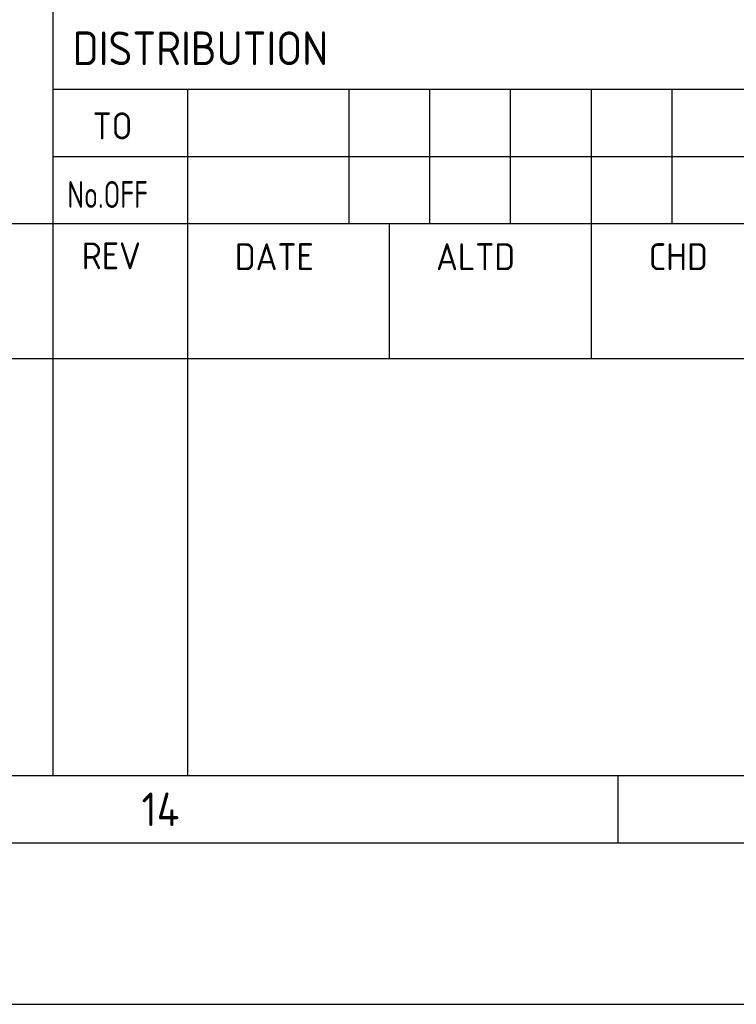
# Model space of a CAD drawing. Extents: x 18893 to 3351893, y -610358 to 406739.
# Tile 48 of 120: x 176954 to 184943, y 280589 to 291565. Entities that reach past the tile are written whole.
import ezdxf
from ezdxf.enums import TextEntityAlignment as Align

# ---------------------------------------------------------------- set-up
doc = ezdxf.new("R2010")
doc.units = 0
doc.header["$LTSCALE"] = 800
doc.header["$MEASUREMENT"] = 0
doc.linetypes.add('CONTINOUS', pattern=[0])
doc.layers.get('0').update_dxf_attribs({"linetype": 'CONTINUOUS'})
doc.styles.get("Standard").update_dxf_attribs({"font": 'ISO9'})

# ---------------------------------------------------------------- blocks, each defined once
blk = doc.blocks.new('A$C731D3036')
for p, q in [((-593.64, 265.66), (-593.64, 37.8)), ((-593.64, 151.19), (-26.68, 151.19)), ((-571.41, 151.19), (-571.41, 37.8)), ((-544.73, 151.19), (-544.73, 128.96)), ((-531.39, 151.19), (-531.39, 128.96)), ((-518.05, 151.19), (-518.05, 128.96)), ((-504.71, 151.19), (-504.71, 128.96)), ((-491.37, 151.19), (-491.37, 128.96)), ((-593.64, 140.07), (-438, 140.07)), ((-438, 128.96), (-749.28, 128.96)), ((-538.06, 128.96), (-538.06, 106.72)), ((-504.71, 128.96), (-504.71, 106.72)), ((-749.28, 106.72), (-26.68, 106.72)), ((-749.28, 106.72), (-337.95, 106.72)), ((-2590.23, 37.8), (-251.24, 37.8)), ((-500.26, 37.79), (-500.26, 26.67))]:
    blk.add_line(p, q)
for points in [[(0, 1869.86), (-2643.59, 1869.86), (-2643.59, 0), (0, 0)], [(-26.68, 1843.18), (-2616.91, 1843.18), (-2616.91, 26.68), (-26.68, 26.68)]]:
    blk.add_lwpolyline(points, close=True)
for s, height, p in [('DISTRIBUTION', 5.5584, (-590.37, 155.18)), ('TO', 4.447, (-587.07, 142.92)), ('REV', 4.447, (-588.86, 121.44)), ('DATE', 4.447, (-563.57, 121.3)), ('ALTD', 4.447, (-530.31, 121.3)), ('CHD', 4.447, (-495.17, 121.3))]:
    blk.add_text(s, height=height).set_placement(p)
at = {"width": 0.8}
blk.add_text('No.OFF', height=4.447, dxfattribs=at).set_placement((-591.24, 131.58))
blk.add_text('14', height=5.558).set_placement((-575.85, 32.23), align=Align.MIDDLE)

msp = doc.modelspace()

# ---------------------------------------------------------------- block references
at = {"color": 1, "linetype": 'CONTINOUS', "lineweight": 15, "xscale": 67.46500254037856, "yscale": 67.46500254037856, "zscale": 67.46500254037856}
msp.add_blockref('A$C731D3036', (217374.11, 280589.29), dxfattribs=at)

doc.saveas('drawing.dxf')
